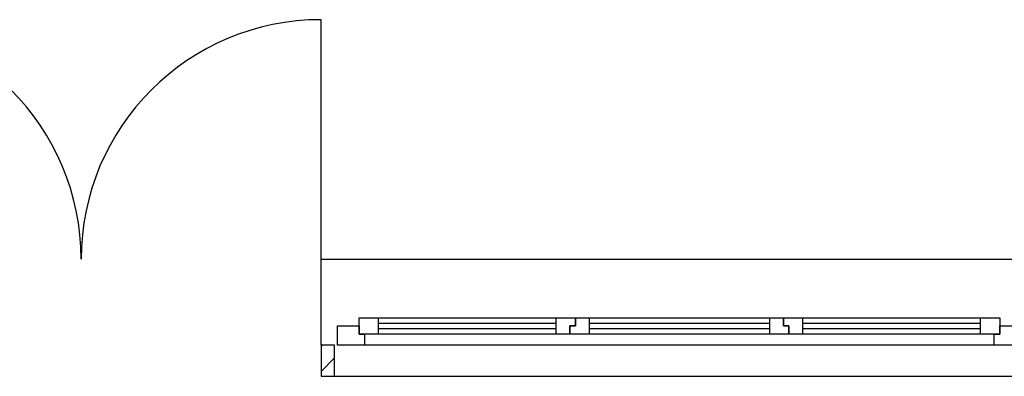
# Model space of a CAD drawing. Extents: x -73 to 359, y -4 to 85.
# Tile 38 of 149: x -24.43 to -20.82, y 32.63 to 33.95. Entities that reach past the tile are written whole.
import ezdxf

# ---------------------------------------------------------------- set-up
doc = ezdxf.new("R2010")
doc.units = 0
doc.header["$MEASUREMENT"] = 0
doc.linetypes.add('Wipeout_Contour', pattern=[1, 0, -1])
for name, color, linetype in [('0._EG_7_0', 7, 'Continuous'), ('0._EG_7_R_NT_TREPPE', 7, 'Continuous'), ('0._EG_7_R_TR_AUSSENWAND', 7, 'Continuous')]:
    doc.layers.add(name, color=color, linetype=linetype)

msp = doc.modelspace()

# ---------------------------------------------------------------- hatches: boundary and pattern name
at = {"layer": '0._EG_7_R_TR_AUSSENWAND', "linetype": 'Continuous', "ltscale": 1000}
h = msp.add_hatch(dxfattribs=at)
h.set_pattern_fill('MW_Kalksandstein_0007', color=256, style=0, pattern_type=2)
h.set_pattern_definition([(45, (0, 0), (-0.04596194, 0.04596194), [])])
h.paths.add_polyline_path([(-23.3287, 32.75), (-23.3287, 32.635), (-23.2787, 32.635), (-23.2787, 32.75)], flags=0)

# ---------------------------------------------------------------- linework, layer by layer
at = {"layer": '0._EG_7_0', "linetype": 'Continuous', "ltscale": 1000}
for p, q in [((-23.2787, 32.75), (-23.3287, 32.75)), ((-23.3287, 32.75), (-23.3287, 32.635)), ((-23.2787, 32.635), (-23.2787, 32.75))]:
    msp.add_line(p, q, dxfattribs=at)
at = {"layer": '0._EG_7_R_NT_TREPPE', "linetype": 'Continuous', "ltscale": 1000}
msp.add_line((-23.3287, 32.8215), (-23.3287, 33.065), dxfattribs=at)
at = {"layer": '0._EG_7_R_TR_AUSSENWAND', "linetype": 'Continuous', "ltscale": 1000}
for p, q in [((-23.3287, 33.065), (-23.3287, 33.945)), ((-23.3287, 33.065), (-20.6987, 33.065)), ((-23.3287, 32.765), (-23.3287, 32.82)), ((-23.3287, 32.75), (-23.3287, 32.765)), ((-23.3287, 32.635), (-23.2787, 32.635)), ((-23.2787, 32.635), (-20.7487, 32.635))]:
    msp.add_line(p, q, dxfattribs=at)
for centre, start, end in [((-25.0887, 33.065), 0, 90), ((-23.3287, 33.065), 90, 180)]:
    msp.add_arc(centre, 0.88, start, end, dxfattribs=at)

# ---------------------------------------------------------------- wipeouts: each hides what was drawn before it
at = {"color": 254, "linetype": 'Wipeout_Contour', "lineweight": 0, "ltscale": 159.90528}
msp.add_wipeout([(-23.1187, 32.83), (-23.1187, 32.85), (-22.4654, 32.85), (-22.4654, 32.83)], dxfattribs=at).dxf.layer = '0._EG_7_R_TR_AUSSENWAND'
at = {"color": 254, "linetype": 'Wipeout_Contour', "lineweight": 0, "ltscale": 158.151115}
msp.add_wipeout([(-22.3454, 32.83), (-22.3454, 32.85), (-21.682, 32.85), (-21.682, 32.83)], dxfattribs=at).dxf.layer = '0._EG_7_R_TR_AUSSENWAND'
at = {"color": 254, "linetype": 'Wipeout_Contour', "lineweight": 0, "ltscale": 156.43926}
msp.add_wipeout([(-21.562, 32.83), (-21.562, 32.85), (-20.9087, 32.85), (-20.9087, 32.83)], dxfattribs=at).dxf.layer = '0._EG_7_R_TR_AUSSENWAND'
at = {"color": 254, "linetype": 'Wipeout_Contour', "lineweight": 0, "ltscale": 157.941832}
msp.add_wipeout([(-23.1687, 32.75), (-23.1687, 32.79), (-20.8587, 32.79), (-20.8587, 32.75)], dxfattribs=at).dxf.layer = '0._EG_7_R_TR_AUSSENWAND'

# ---------------------------------------------------------------- next in the draw order: wipeouts: each hides what was drawn before it
at = {"color": 254, "linetype": 'Wipeout_Contour', "lineweight": 0, "ltscale": 241.49417}
msp.add_wipeout([(-23.2687, 32.82), (-23.1887, 32.82), (-23.1887, 32.79), (-23.1687, 32.79), (-23.1687, 32.75), (-23.2687, 32.75)], dxfattribs=at).dxf.layer = '0._EG_7_R_TR_AUSSENWAND'
at = {"color": 254, "linetype": 'Wipeout_Contour', "lineweight": 0, "ltscale": 159.773862}
msp.add_wipeout([(-23.1187, 32.79), (-23.1187, 32.81), (-22.4654, 32.81), (-22.4654, 32.79)], dxfattribs=at).dxf.layer = '0._EG_7_R_TR_AUSSENWAND'
at = {"color": 254, "linetype": 'Wipeout_Contour', "lineweight": 0, "ltscale": 158.018237}
msp.add_wipeout([(-22.3454, 32.79), (-22.3454, 32.81), (-21.682, 32.81), (-21.682, 32.79)], dxfattribs=at).dxf.layer = '0._EG_7_R_TR_AUSSENWAND'
at = {"color": 254, "linetype": 'Wipeout_Contour', "lineweight": 0, "ltscale": 156.304928}
msp.add_wipeout([(-21.562, 32.79), (-21.562, 32.81), (-20.9087, 32.81), (-20.9087, 32.79)], dxfattribs=at).dxf.layer = '0._EG_7_R_TR_AUSSENWAND'
at = {"color": 254, "linetype": 'Wipeout_Contour', "lineweight": 0, "ltscale": 232.83846}
msp.add_wipeout([(-20.7587, 32.75), (-20.8587, 32.75), (-20.8587, 32.79), (-20.8387, 32.79), (-20.8387, 32.82), (-20.7587, 32.82)], dxfattribs=at).dxf.layer = '0._EG_7_R_TR_AUSSENWAND'

# ---------------------------------------------------------------- next in the draw order: linework, layer by layer
at = {"layer": '0._EG_7_R_TR_AUSSENWAND', "linetype": 'Continuous', "ltscale": 1000}
for p, q in [((-23.2687, 32.75), (-23.2687, 32.82)), ((-23.2787, 32.75), (-23.3287, 32.75)), ((-23.1687, 32.75), (-23.2687, 32.75)), ((-20.8587, 32.75), (-23.1687, 32.75)), ((-20.7587, 32.75), (-20.8587, 32.75))]:
    msp.add_line(p, q, dxfattribs=at)

# ---------------------------------------------------------------- next in the draw order: wipeouts: each hides what was drawn before it
at = {"color": 254, "linetype": 'Wipeout_Contour', "lineweight": 0, "ltscale": 160.671894}
msp.add_wipeout([(-23.1887, 32.79), (-23.1887, 32.85), (-23.1187, 32.85), (-23.1187, 32.79)], dxfattribs=at).dxf.layer = '0._EG_7_R_TR_AUSSENWAND'
at = {"color": 254, "linetype": 'Wipeout_Contour', "lineweight": 0, "ltscale": 238.751012}
msp.add_wipeout([(-22.4154, 32.79), (-22.4654, 32.79), (-22.4654, 32.85), (-22.3954, 32.85), (-22.3954, 32.82), (-22.4154, 32.82)], dxfattribs=at).dxf.layer = '0._EG_7_R_TR_AUSSENWAND'
at = {"color": 254, "linetype": 'Wipeout_Contour', "lineweight": 0, "ltscale": 236.128976}
msp.add_wipeout([(-21.632, 32.82), (-21.612, 32.82), (-21.612, 32.79), (-21.682, 32.79), (-21.682, 32.85), (-21.632, 32.85)], dxfattribs=at).dxf.layer = '0._EG_7_R_TR_AUSSENWAND'
at = {"color": 254, "linetype": 'Wipeout_Contour', "lineweight": 0, "ltscale": 155.593567}
msp.add_wipeout([(-20.9087, 32.79), (-20.9087, 32.85), (-20.8387, 32.85), (-20.8387, 32.79)], dxfattribs=at).dxf.layer = '0._EG_7_R_TR_AUSSENWAND'

# ---------------------------------------------------------------- next in the draw order: linework, layer by layer
at = {"layer": '0._EG_7_R_TR_AUSSENWAND', "linetype": 'Continuous', "ltscale": 1000}
for p, q in [((-23.1887, 32.79), (-23.1887, 32.85)), ((-23.1887, 32.85), (-23.1187, 32.85)), ((-23.1187, 32.85), (-22.4654, 32.85)), ((-20.9087, 32.85), (-20.8387, 32.85)), ((-20.8387, 32.85), (-20.8387, 32.79)), ((-23.2687, 32.82), (-23.1887, 32.82)), ((-23.1887, 32.82), (-23.1887, 32.79)), ((-20.8387, 32.79), (-20.8387, 32.82)), ((-20.8387, 32.82), (-20.7587, 32.82)), ((-23.1887, 32.79), (-23.1687, 32.79)), ((-23.1187, 32.79), (-23.1887, 32.79)), ((-23.1687, 32.79), (-23.1687, 32.75)), ((-22.4654, 32.79), (-23.1187, 32.79)), ((-20.8387, 32.79), (-20.9087, 32.79)), ((-20.8587, 32.75), (-20.8587, 32.79)), ((-20.8587, 32.79), (-20.8387, 32.79))]:
    msp.add_line(p, q, dxfattribs=at)

# ---------------------------------------------------------------- next in the draw order: wipeouts: each hides what was drawn before it
at = {"color": 254, "linetype": 'Wipeout_Contour', "lineweight": 0, "ltscale": 238.132456}
msp.add_wipeout([(-22.3954, 32.85), (-22.3454, 32.85), (-22.3454, 32.79), (-22.4154, 32.79), (-22.4154, 32.82), (-22.3954, 32.82)], dxfattribs=at).dxf.layer = '0._EG_7_R_TR_AUSSENWAND'
at = {"color": 254, "linetype": 'Wipeout_Contour', "lineweight": 0, "ltscale": 235.525407}
msp.add_wipeout([(-21.612, 32.82), (-21.632, 32.82), (-21.632, 32.85), (-21.562, 32.85), (-21.562, 32.79), (-21.612, 32.79)], dxfattribs=at).dxf.layer = '0._EG_7_R_TR_AUSSENWAND'
at = {"color": 254, "linetype": 'Wipeout_Contour', "lineweight": 0, "ltscale": 159.839564}
msp.add_wipeout([(-23.1187, 32.83), (-22.4654, 32.83), (-22.4654, 32.81), (-23.1187, 32.81)], dxfattribs=at).dxf.layer = '0._EG_7_R_TR_AUSSENWAND'

# ---------------------------------------------------------------- next in the draw order: linework, layer by layer
at = {"layer": '0._EG_7_R_TR_AUSSENWAND', "linetype": 'Continuous', "ltscale": 1000}
for p, q in [((-23.1187, 32.85), (-23.1187, 32.79)), ((-22.4654, 32.79), (-22.4654, 32.85)), ((-22.4654, 32.85), (-22.3954, 32.85)), ((-22.3954, 32.85), (-22.3954, 32.82)), ((-22.3954, 32.85), (-22.3454, 32.85)), ((-22.3954, 32.82), (-22.3954, 32.85)), ((-22.3454, 32.85), (-21.682, 32.85)), ((-21.682, 32.85), (-21.632, 32.85)), ((-21.632, 32.85), (-21.632, 32.82)), ((-21.632, 32.82), (-21.632, 32.85)), ((-21.632, 32.85), (-21.562, 32.85)), ((-21.562, 32.85), (-20.9087, 32.85)), ((-23.1187, 32.83), (-22.4654, 32.83)), ((-22.4654, 32.81), (-23.1187, 32.81)), ((-22.3954, 32.82), (-22.4154, 32.82)), ((-22.4154, 32.82), (-22.4154, 32.79)), ((-22.4154, 32.79), (-22.4154, 32.82)), ((-22.4154, 32.82), (-22.3954, 32.82)), ((-21.632, 32.82), (-21.612, 32.82)), ((-21.612, 32.82), (-21.632, 32.82)), ((-21.612, 32.82), (-21.612, 32.79)), ((-21.612, 32.79), (-21.612, 32.82)), ((-22.4154, 32.79), (-22.4654, 32.79)), ((-22.3454, 32.79), (-22.4154, 32.79)), ((-21.682, 32.79), (-22.3454, 32.79)), ((-21.612, 32.79), (-21.682, 32.79)), ((-21.562, 32.79), (-21.612, 32.79)), ((-20.9087, 32.79), (-21.562, 32.79))]:
    msp.add_line(p, q, dxfattribs=at)

# ---------------------------------------------------------------- next in the draw order: wipeouts: each hides what was drawn before it
at = {"color": 254, "linetype": 'Wipeout_Contour', "lineweight": 0, "ltscale": 158.08467}
msp.add_wipeout([(-22.3454, 32.83), (-21.682, 32.83), (-21.682, 32.81), (-22.3454, 32.81)], dxfattribs=at).dxf.layer = '0._EG_7_R_TR_AUSSENWAND'
at = {"color": 254, "linetype": 'Wipeout_Contour', "lineweight": 0, "ltscale": 156.372088}
msp.add_wipeout([(-21.562, 32.83), (-20.9087, 32.83), (-20.9087, 32.81), (-21.562, 32.81)], dxfattribs=at).dxf.layer = '0._EG_7_R_TR_AUSSENWAND'

# ---------------------------------------------------------------- next in the draw order: linework, layer by layer
at = {"layer": '0._EG_7_R_TR_AUSSENWAND', "linetype": 'Continuous', "ltscale": 1000}
for p, q in [((-22.3454, 32.85), (-22.3454, 32.79)), ((-21.682, 32.79), (-21.682, 32.85)), ((-21.562, 32.85), (-21.562, 32.79)), ((-20.9087, 32.79), (-20.9087, 32.85)), ((-22.3454, 32.83), (-21.682, 32.83)), ((-21.682, 32.81), (-22.3454, 32.81)), ((-21.562, 32.83), (-20.9087, 32.83)), ((-20.9087, 32.81), (-21.562, 32.81))]:
    msp.add_line(p, q, dxfattribs=at)

doc.saveas('drawing.dxf')
